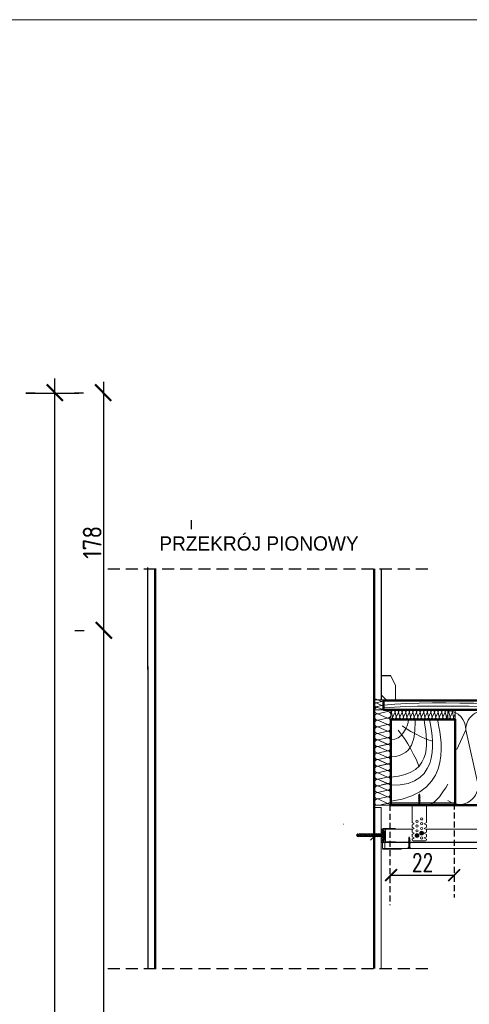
# Model space of a CAD drawing. Header units: millimetres. Extents: x 5545 to 136433, y -146986 to -36607.
# Tile 134 of 159: x 38287 to 38665, y -50165 to -49338. Entities that reach past the tile are written whole.
import ezdxf

# ---------------------------------------------------------------- set-up
doc = ezdxf.new("R2010")
doc.units = ezdxf.units.MM
doc.header["$LTSCALE"] = 8
doc.linetypes.add('ACAD_ISO02W100', pattern=[15, 12, -3])
doc.linetypes.add('VERDECKT', pattern=[9.525, 6.35, -3.175])
for name, color, linetype, lineweight in [('_RIGIPS AKCESORIA', 7, 'Continuous', 5), ('_RIGIPS G-K', 7, 'Continuous', 15), ('_RIGIPS PROFIL', 7, 'Continuous', 15), ('Cieńka', 7, 'Continuous', 9), ('GRUBA', 74, 'Continuous', 50), ('Przerywana', 7, 'ACAD_ISO02W100', 5), ('Rigips_uchwyt ES', 7, 'Continuous', 9), ('Rigips_uchwyt przerywana', 7, 'ACAD_ISO02W100', 5), ('Standard', 7, 'Continuous', 25), ('SZRAF', 21, 'Continuous', 9)]:
    doc.layers.add(name, color=color, linetype=linetype, lineweight=lineweight)
doc.layers.add('Arc_opisy', color=18, linetype='Continuous')
doc.styles.add('c20', font='simplex.shx', dxfattribs={"width": 0.7})
doc.styles.add('ISOCP', font='ISOCP.SHX')

# ---------------------------------------------------------------- blocks, each defined once
blk = doc.blocks.new('_ArchTick')
at = {"color": 0, "linetype": 'ByBlock', "const_width": 0.15}
blk.add_lwpolyline([(-0.5, -0.5), (0.5, 0.5)], dxfattribs=at)
blk = doc.blocks.new('G$C8C1C8AAF')
at = {"layer": 'Arc_opisy', "color": 170, "lineweight": 20, "ltscale": 0.5}
blk.add_line((0, 2926.26), (4156.38, 2926.26), dxfattribs=at)
blk = doc.blocks.new('G$C1C2C7789')
at = {"layer": 'Arc_opisy', "lineweight": 25, "ltscale": 0.1}
blk.add_blockref('G$C8C1C8AAF', (0, 0), dxfattribs=at)
blk = doc.blocks.new('G$CFA82744B')
at = {"layer": 'Arc_opisy', "color": 1, "lineweight": 25, "ltscale": 0.1}
blk.add_blockref('G$C1C2C7789', (0, 0), dxfattribs=at)

msp = doc.modelspace()

# ---------------------------------------------------------------- hatches: boundary and pattern name
h = msp.add_hatch()
h.set_pattern_fill('ANSI31', color=250, scale=0.12, style=0)
h.set_pattern_definition([(45, (38329.45864, -50302.78228), (-0.2694077, 0.2694077), [])])
h.paths.add_polyline_path([(38603.344, -50017.622), (38592.864, -50017.622, 0.4142136), (38592.544, -50017.942), (38592.544, -50018.682, 0.236068), (38592.672, -50018.938), (38593.216, -50019.346, -0.236068), (38593.344, -50019.602), (38593.344, -50027.322, -0.236068), (38593.216, -50027.578), (38592.672, -50027.986, 0.236068), (38592.544, -50028.242), (38592.544, -50028.982, 0.4142136), (38592.864, -50029.302), (38603.344, -50029.302), (38603.344, -50029.082), (38592.864, -50029.082, -0.4142136), (38592.764, -50028.982), (38592.764, -50028.242, -0.236068), (38592.804, -50028.162), (38593.348, -50027.754, 0.236068), (38593.564, -50027.322), (38593.564, -50019.602, 0.236068), (38593.348, -50019.17), (38592.804, -50018.762, -0.236068), (38592.764, -50018.682), (38592.764, -50017.942, -0.4142136), (38592.864, -50017.842), (38603.344, -50017.842)])

# ---------------------------------------------------------------- linework, layer by layer
at = {"color": 250, "linetype": 'ByBlock', "lineweight": 50}
for p, q in [((38310.089, -49644.387), (38323.607, -49657.905)), ((38350.792, -49644.387), (38364.311, -49657.905)), ((38351.328, -49844.155), (38364.846, -49857.674))]:
    msp.add_line(p, q, dxfattribs=at)
at = {"color": 250}
for p, q in [((38603.344, -50017.622), (38592.864, -50017.622)), ((38603.344, -50017.842), (38603.344, -50017.622)), ((38592.544, -50017.942), (38592.544, -50018.682)), ((38593.216, -50019.346), (38592.672, -50018.938)), ((38592.764, -50017.942), (38592.764, -50018.682)), ((38593.348, -50019.17), (38592.804, -50018.762)), ((38603.344, -50017.842), (38592.864, -50017.842)), ((38593.344, -50019.602), (38593.344, -50027.322)), ((38593.564, -50019.602), (38593.564, -50027.322)), ((38594.696, -50018.076), (38594.696, -50028.862)), ((38592.544, -50028.242), (38592.544, -50028.982)), ((38593.216, -50027.578), (38592.672, -50027.986)), ((38592.764, -50028.242), (38592.764, -50028.982)), ((38593.348, -50027.754), (38592.804, -50028.162)), ((38603.344, -50029.082), (38592.864, -50029.082)), ((38603.344, -50029.302), (38592.864, -50029.302)), ((38603.344, -50029.302), (38603.344, -50029.082))]:
    msp.add_line(p, q, dxfattribs=at)
for centre, radius, start, end in [((38592.864, -50017.942), 0.32, 90, 180), ((38592.864, -50018.682), 0.32, 180, 233.130102), ((38592.864, -50017.942), 0.1, 90, 180), ((38592.864, -50018.682), 0.1, 180, 233.130102), ((38593.024, -50019.602), 0.32, 0, 53.130102), ((38593.024, -50019.602), 0.54, 0, 53.130102), ((38592.864, -50028.242), 0.32, 126.869898, 180), ((38592.864, -50028.982), 0.32, 180, 270), ((38592.864, -50028.242), 0.1, 126.869898, 180), ((38592.864, -50028.982), 0.1, 180, 270), ((38593.024, -50027.322), 0.32, 306.869898, 0), ((38593.024, -50027.322), 0.54, 306.869898, 0)]:
    msp.add_arc(centre, radius, start, end, dxfattribs=at)
at = {"layer": '_RIGIPS AKCESORIA', "color": 250}
for p, q in [((38622.884, -49989.744), (38622.681, -49989.875)), ((38622.681, -49989.875), (38623.864, -49990.329)), ((38622.884, -49990.42), (38622.681, -49990.551)), ((38622.681, -49990.551), (38623.864, -49991.005)), ((38622.884, -49991.05), (38622.681, -49991.18)), ((38622.681, -49991.18), (38623.864, -49991.634)), ((38622.884, -49991.696), (38622.681, -49991.827)), ((38622.681, -49991.827), (38623.864, -49992.281)), ((38622.884, -49992.334), (38622.681, -49992.465)), ((38622.681, -49992.465), (38623.864, -49992.919)), ((38623.039, -49989.344), (38622.809, -49989.463)), ((38622.809, -49989.463), (38623.392, -49989.533)), ((38622.884, -49989.744), (38622.928, -49989.477)), ((38624.08, -49990.202), (38622.884, -49989.744)), ((38622.884, -49990.42), (38622.884, -49989.952)), ((38624.08, -49990.878), (38622.884, -49990.42)), ((38622.884, -49990.628), (38622.884, -49991.05)), ((38624.08, -49991.508), (38622.884, -49991.05)), ((38622.884, -49991.258), (38622.884, -49991.696)), ((38624.08, -49992.154), (38622.884, -49991.696)), ((38622.884, -49991.904), (38622.884, -49992.334)), ((38624.08, -49992.792), (38622.884, -49992.334)), ((38622.884, -49992.543), (38622.884, -49992.948)), ((38623.162, -49988.989), (38623.023, -49989.121)), ((38623.023, -49989.121), (38623.672, -49989.289)), ((38623.023, -49989.121), (38623.039, -49989.344)), ((38623.392, -49989.533), (38623.039, -49989.344)), ((38623.376, -49988.202), (38623.162, -49988.989)), ((38623.828, -49989.177), (38623.162, -49988.989)), ((38623.618, -49989.118), (38623.376, -49988.202)), ((38623.672, -49989.289), (38623.828, -49989.177)), ((38623.864, -49989.923), (38623.672, -49989.289)), ((38623.864, -49990.119), (38623.864, -49989.923)), ((38623.864, -49990.329), (38624.08, -49990.202)), ((38623.864, -49990.795), (38623.864, -49990.329)), ((38623.864, -49991.005), (38624.08, -49990.878)), ((38623.864, -49991.425), (38623.864, -49991.005)), ((38623.864, -49991.634), (38624.08, -49991.508)), ((38623.864, -49992.072), (38623.864, -49991.634)), ((38623.864, -49992.281), (38624.08, -49992.154)), ((38623.864, -49992.71), (38623.864, -49992.281)), ((38623.864, -49992.919), (38624.08, -49992.792)), ((38623.864, -49993.323), (38623.864, -49992.919)), ((38621.744, -49998.202), (38621.744, -49998.016)), ((38621.744, -49998.016), (38622.733, -49998.016)), ((38621.744, -49998.202), (38624.944, -49998.202)), ((38622.884, -49992.948), (38622.681, -49993.078)), ((38622.681, -49993.078), (38623.864, -49993.532)), ((38622.884, -49993.577), (38622.681, -49993.708)), ((38622.681, -49993.708), (38623.864, -49994.162)), ((38622.884, -49994.228), (38622.681, -49994.359)), ((38622.681, -49994.359), (38623.864, -49994.813)), ((38622.692, -49995.142), (38622.884, -49994.988)), ((38623.352, -49995.355), (38622.692, -49995.142)), ((38622.733, -49998.016), (38622.733, -49998.202)), ((38624.08, -49993.406), (38622.884, -49992.948)), ((38622.884, -49993.156), (38622.884, -49993.577)), ((38624.08, -49994.036), (38622.884, -49993.577)), ((38622.884, -49993.786), (38622.884, -49994.228)), ((38624.08, -49994.686), (38622.884, -49994.228)), ((38622.884, -49994.436), (38622.884, -49994.988)), ((38622.884, -49994.988), (38623.864, -49995.355)), ((38622.884, -49995.204), (38622.884, -49996.783)), ((38623.211, -49997.494), (38622.949, -49997.494)), ((38623.211, -49998.202), (38623.211, -49997.494)), ((38623.864, -49995.355), (38623.352, -49995.355)), ((38623.478, -49998.202), (38623.478, -49997.494)), ((38623.478, -49997.494), (38623.759, -49997.494)), ((38623.864, -49993.532), (38624.08, -49993.406)), ((38623.864, -49993.953), (38623.864, -49993.532)), ((38623.864, -49994.162), (38624.08, -49994.036)), ((38623.864, -49994.604), (38623.864, -49994.162)), ((38623.864, -49994.813), (38624.08, -49994.686)), ((38623.864, -49996.995), (38623.864, -49994.813)), ((38624.944, -49998.016), (38623.992, -49998.016)), ((38623.992, -49998.016), (38623.992, -49998.202)), ((38624.944, -49998.202), (38624.944, -49998.016)), ((38570.69, -50022.861), (38570.55, -50023.104)), ((38570.695, -50023.044), (38570.55, -50023.104)), ((38570.765, -50023.194), (38570.55, -50023.104)), ((38570.645, -50022.939), (38571.174, -50024.061)), ((38571.289, -50024.344), (38570.69, -50022.861)), ((38570.777, -50023.01), (38570.754, -50023.02)), ((38571.072, -50022.199), (38570.777, -50023.01)), ((38570.777, -50023.01), (38572.289, -50024.604)), ((38571.335, -50021.744), (38571.072, -50022.199)), ((38571.498, -50023.77), (38571.289, -50024.344)), ((38572.289, -50024.604), (38571.335, -50021.744)), ((38572.066, -50022.476), (38571.638, -50022.654)), ((38572.535, -50023.927), (38571.638, -50022.654)), ((38572.28, -50021.888), (38572.066, -50022.476)), ((38572.066, -50022.476), (38573.306, -50024.297)), ((38573.354, -50024.164), (38572.28, -50021.888)), ((38572.535, -50023.927), (38572.289, -50024.604)), ((38573.109, -50022.044), (38572.477, -50022.306)), ((38573.109, -50024.164), (38572.535, -50023.927)), ((38573.128, -50022.044), (38573.109, -50022.044)), ((38573.216, -50024.164), (38573.109, -50024.164)), ((38573.261, -50021.68), (38573.128, -50022.044)), ((38574.316, -50024.529), (38573.128, -50022.044)), ((38574.449, -50024.164), (38573.261, -50021.68)), ((38573.354, -50024.164), (38573.306, -50024.297)), ((38574.142, -50024.164), (38573.354, -50024.164)), ((38574.223, -50022.044), (38573.435, -50022.044)), ((38574.28, -50021.888), (38574.223, -50022.044)), ((38574.223, -50022.044), (38575.297, -50024.321)), ((38575.354, -50024.164), (38574.28, -50021.888)), ((38574.449, -50024.164), (38574.316, -50024.529)), ((38575.128, -50022.044), (38574.361, -50022.044)), ((38575.223, -50024.164), (38574.449, -50024.164)), ((38575.261, -50021.68), (38575.128, -50022.044)), ((38576.316, -50024.529), (38575.128, -50022.044)), ((38576.449, -50024.164), (38575.261, -50021.68)), ((38575.354, -50024.164), (38575.297, -50024.321)), ((38576.142, -50024.164), (38575.354, -50024.164)), ((38576.223, -50022.044), (38575.435, -50022.044)), ((38576.28, -50021.888), (38576.223, -50022.044)), ((38576.223, -50022.044), (38577.297, -50024.321)), ((38577.354, -50024.164), (38576.28, -50021.888)), ((38576.449, -50024.164), (38576.316, -50024.529)), ((38577.128, -50022.044), (38576.361, -50022.044)), ((38577.216, -50024.164), (38576.449, -50024.164)), ((38577.261, -50021.68), (38577.128, -50022.044)), ((38577.261, -50021.68), (38577.128, -50022.044)), ((38578.142, -50024.164), (38577.128, -50022.044)), ((38578.316, -50024.529), (38577.128, -50022.044)), ((38578.449, -50024.164), (38577.261, -50021.68)), ((38577.354, -50024.164), (38577.297, -50024.321)), ((38578.142, -50024.164), (38577.354, -50024.164)), ((38578.223, -50022.044), (38577.435, -50022.044)), ((38578.449, -50024.164), (38577.435, -50022.044)), ((38578.28, -50021.888), (38578.223, -50022.044)), ((38578.223, -50022.044), (38579.297, -50024.321)), ((38579.354, -50024.164), (38578.28, -50021.888)), ((38578.449, -50024.164), (38578.316, -50024.529)), ((38578.449, -50024.164), (38578.316, -50024.529)), ((38579.128, -50022.044), (38578.361, -50022.044)), ((38579.216, -50024.164), (38578.449, -50024.164)), ((38579.261, -50021.68), (38579.128, -50022.044)), ((38580.316, -50024.529), (38579.128, -50022.044)), ((38580.449, -50024.164), (38579.261, -50021.68)), ((38579.354, -50024.164), (38579.297, -50024.321)), ((38580.142, -50024.164), (38579.354, -50024.164)), ((38580.223, -50022.044), (38579.435, -50022.044)), ((38580.28, -50021.888), (38580.223, -50022.044)), ((38580.223, -50022.044), (38581.297, -50024.321)), ((38581.354, -50024.164), (38580.28, -50021.888)), ((38580.449, -50024.164), (38580.289, -50024.604)), ((38581.128, -50022.044), (38580.361, -50022.044)), ((38581.216, -50024.164), (38580.449, -50024.164)), ((38581.261, -50021.68), (38581.128, -50022.044)), ((38582.316, -50024.529), (38581.128, -50022.044)), ((38582.449, -50024.164), (38581.261, -50021.68)), ((38581.354, -50024.164), (38581.289, -50024.344)), ((38582.142, -50024.164), (38581.354, -50024.164)), ((38582.223, -50022.044), (38581.435, -50022.044)), ((38582.28, -50021.888), (38582.223, -50022.044)), ((38582.223, -50022.044), (38583.297, -50024.321)), ((38583.354, -50024.164), (38582.28, -50021.888)), ((38582.449, -50024.164), (38582.316, -50024.529)), ((38583.128, -50022.044), (38582.361, -50022.044)), ((38583.216, -50024.164), (38582.449, -50024.164)), ((38583.261, -50021.68), (38583.128, -50022.044)), ((38584.316, -50024.529), (38583.128, -50022.044)), ((38584.449, -50024.164), (38583.261, -50021.68)), ((38583.354, -50024.164), (38583.297, -50024.321)), ((38584.142, -50024.164), (38583.354, -50024.164)), ((38584.128, -50022.044), (38583.435, -50022.044)), ((38584.261, -50021.68), (38584.128, -50022.044)), ((38585.316, -50024.529), (38584.128, -50022.044)), ((38585.449, -50024.164), (38584.261, -50021.68)), ((38584.449, -50024.164), (38584.316, -50024.529)), ((38585.128, -50022.044), (38584.435, -50022.044)), ((38585.142, -50024.164), (38584.449, -50024.164)), ((38585.261, -50021.68), (38585.128, -50022.044)), ((38586.316, -50024.529), (38585.128, -50022.044)), ((38586.449, -50024.164), (38585.261, -50021.68)), ((38585.449, -50024.164), (38585.316, -50024.529)), ((38586.128, -50022.044), (38585.435, -50022.044)), ((38586.142, -50024.164), (38585.449, -50024.164)), ((38586.261, -50021.68), (38586.128, -50022.044)), ((38587.316, -50024.529), (38586.128, -50022.044)), ((38587.449, -50024.164), (38586.261, -50021.68)), ((38586.449, -50024.164), (38586.316, -50024.529)), ((38587.128, -50022.044), (38586.435, -50022.044)), ((38587.142, -50024.164), (38586.449, -50024.164)), ((38587.261, -50021.68), (38587.128, -50022.044)), ((38588.316, -50024.529), (38587.128, -50022.044)), ((38588.449, -50024.164), (38587.261, -50021.68)), ((38587.449, -50024.164), (38587.316, -50024.529)), ((38588.128, -50022.044), (38587.435, -50022.044)), ((38588.142, -50024.164), (38587.449, -50024.164)), ((38588.261, -50021.68), (38588.128, -50022.044)), ((38589.316, -50024.529), (38588.128, -50022.044)), ((38589.449, -50024.164), (38588.261, -50021.68)), ((38588.449, -50024.164), (38588.316, -50024.529)), ((38589.128, -50022.044), (38588.435, -50022.044)), ((38589.142, -50024.164), (38588.449, -50024.164)), ((38589.261, -50021.68), (38589.128, -50022.044)), ((38590.316, -50024.529), (38589.128, -50022.044)), ((38590.449, -50024.164), (38589.261, -50021.68)), ((38589.449, -50024.164), (38589.316, -50024.529)), ((38589.435, -50022.044), (38590.128, -50022.044)), ((38590.142, -50024.164), (38589.449, -50024.164)), ((38590.261, -50021.68), (38590.128, -50022.044)), ((38591.316, -50024.529), (38590.128, -50022.044)), ((38591.449, -50024.164), (38590.261, -50021.68)), ((38590.449, -50024.164), (38590.316, -50024.529)), ((38591.128, -50022.044), (38590.435, -50022.044)), ((38590.449, -50024.164), (38591.142, -50024.164)), ((38591.268, -50021.662), (38591.128, -50022.044)), ((38592.316, -50024.529), (38591.128, -50022.044)), ((38591.268, -50021.662), (38592.411, -50024.269)), ((38591.449, -50024.164), (38591.316, -50024.529)), ((38592.544, -50017.942), (38591.344, -50017.942)), ((38591.344, -50019.072), (38592.475, -50017.942)), ((38593.344, -50020.051), (38591.344, -50018.051)), ((38591.344, -50020.868), (38593.017, -50019.196)), ((38593.344, -50021.848), (38591.344, -50019.848)), ((38591.344, -50022.664), (38593.344, -50020.664)), ((38593.344, -50023.644), (38591.344, -50021.644)), ((38591.344, -50024.46), (38593.344, -50022.46)), ((38593.344, -50025.44), (38591.344, -50023.44)), ((38591.344, -50026.256), (38593.344, -50024.256)), ((38593.344, -50027.236), (38591.344, -50025.236)), ((38592.289, -50021.604), (38592.148, -50021.992)), ((38592.148, -50021.992), (38593.281, -50024.582)), ((38593.281, -50024.582), (38592.289, -50021.604)), ((38592.411, -50024.269), (38592.316, -50024.529)), ((38593.892, -50020.862), (38593.55, -50021.204)), ((38593.55, -50021.204), (38593.55, -50025.004)), ((38593.892, -50025.347), (38593.55, -50025.004)), ((38594.332, -50020.824), (38593.892, -50020.862)), ((38593.892, -50025.347), (38593.892, -50020.862)), ((38594.332, -50025.385), (38593.892, -50025.347)), ((38594.55, -50025.186), (38594.55, -50021.023)), ((38614.407, -50025.902), (38614.205, -50026.033)), ((38614.205, -50026.033), (38615.388, -50026.487)), ((38614.563, -50025.503), (38614.333, -50025.622)), ((38614.333, -50025.622), (38614.916, -50025.691)), ((38614.407, -50025.902), (38614.452, -50025.636)), ((38615.603, -50026.361), (38614.407, -50025.902)), ((38614.686, -50025.148), (38614.546, -50025.28)), ((38614.546, -50025.28), (38615.195, -50025.447)), ((38614.546, -50025.28), (38614.563, -50025.503)), ((38614.916, -50025.691), (38614.563, -50025.503)), ((38614.9, -50024.36), (38614.686, -50025.148)), ((38615.352, -50025.336), (38614.686, -50025.148)), ((38615.142, -50025.277), (38614.9, -50024.36)), ((38615.195, -50025.447), (38615.352, -50025.336)), ((38615.388, -50026.082), (38615.195, -50025.447)), ((38591.344, -50028.052), (38593.344, -50026.052)), ((38592.546, -50028.234), (38591.344, -50027.032)), ((38591.498, -50028.982), (38591.344, -50028.828)), ((38592.211, -50028.982), (38592.544, -50028.648)), ((38613.268, -50034.36), (38613.268, -50034.175)), ((38613.268, -50034.175), (38614.257, -50034.175)), ((38614.407, -50026.578), (38614.205, -50026.709)), ((38614.205, -50026.709), (38615.388, -50027.163)), ((38614.407, -50027.208), (38614.205, -50027.339)), ((38614.205, -50027.339), (38615.388, -50027.793)), ((38614.407, -50027.855), (38614.205, -50027.985)), ((38614.205, -50027.985), (38615.388, -50028.439)), ((38614.407, -50028.493), (38614.205, -50028.624)), ((38614.205, -50028.624), (38615.388, -50029.078)), ((38614.407, -50029.106), (38614.205, -50029.237)), ((38614.205, -50029.237), (38615.388, -50029.691)), ((38614.407, -50029.736), (38614.205, -50029.867)), ((38614.205, -50029.867), (38615.388, -50030.321)), ((38614.407, -50030.387), (38614.205, -50030.517)), ((38614.205, -50030.517), (38615.388, -50030.971)), ((38614.216, -50031.3), (38614.407, -50031.147)), ((38614.876, -50031.514), (38614.216, -50031.3)), ((38614.257, -50034.175), (38614.257, -50034.36)), ((38614.407, -50026.578), (38614.407, -50026.111)), ((38615.603, -50027.037), (38614.407, -50026.578)), ((38614.407, -50026.787), (38614.407, -50027.208)), ((38615.603, -50027.666), (38614.407, -50027.208)), ((38614.407, -50027.417), (38614.407, -50027.855)), ((38615.603, -50028.313), (38614.407, -50027.855)), ((38614.407, -50028.063), (38614.407, -50028.493)), ((38615.603, -50028.951), (38614.407, -50028.493)), ((38614.407, -50028.701), (38614.407, -50029.106)), ((38615.603, -50029.564), (38614.407, -50029.106)), ((38614.407, -50029.315), (38614.407, -50029.736)), ((38615.603, -50030.194), (38614.407, -50029.736)), ((38614.407, -50029.945), (38614.407, -50030.387)), ((38615.603, -50030.845), (38614.407, -50030.387)), ((38614.407, -50030.595), (38614.407, -50031.147)), ((38614.407, -50031.147), (38615.388, -50031.514)), ((38614.407, -50031.362), (38614.407, -50032.942)), ((38614.735, -50033.653), (38614.472, -50033.653)), ((38614.735, -50034.36), (38614.735, -50033.653)), ((38615.388, -50031.514), (38614.876, -50031.514)), ((38615.002, -50034.36), (38615.002, -50033.653)), ((38615.002, -50033.653), (38615.283, -50033.653)), ((38615.388, -50026.278), (38615.388, -50026.082)), ((38615.388, -50026.487), (38615.603, -50026.361)), ((38615.388, -50026.954), (38615.388, -50026.487)), ((38615.388, -50027.163), (38615.603, -50027.037)), ((38615.388, -50027.584), (38615.388, -50027.163)), ((38615.388, -50027.793), (38615.603, -50027.666)), ((38615.388, -50028.23), (38615.388, -50027.793)), ((38615.388, -50028.439), (38615.603, -50028.313)), ((38615.388, -50028.868), (38615.388, -50028.439)), ((38615.388, -50029.078), (38615.603, -50028.951)), ((38615.388, -50029.482), (38615.388, -50029.078)), ((38615.388, -50029.691), (38615.603, -50029.564)), ((38615.388, -50030.112), (38615.388, -50029.691)), ((38615.388, -50030.321), (38615.603, -50030.194)), ((38615.388, -50030.762), (38615.388, -50030.321)), ((38615.388, -50030.971), (38615.603, -50030.845)), ((38615.388, -50033.153), (38615.388, -50030.971)), ((38616.468, -50034.175), (38615.516, -50034.175)), ((38615.516, -50034.175), (38615.516, -50034.36)), ((38616.468, -50034.36), (38616.468, -50034.175)), ((38592.344, -50034.887), (38608.344, -50034.887)), ((38613.268, -50034.36), (38616.468, -50034.36))]:
    msp.add_line(p, q, dxfattribs=at)
for centre, radius, start, end in [((38591.502, -50018.044), 4, 269.04277, 279.288726), ((38591.502, -50028.164), 4, 80.528852, 90.763304), ((38591.502, -50018.044), 4, 282.991597, 297.252146), ((38591.502, -50028.164), 4, 62.747855, 76.868153), ((38593.15, -50021.245), 0.4, 297.386962, 0.119164), ((38593.15, -50024.964), 0.4, 359.880653, 62.612803), ((38594.35, -50021.023), 0.2, 0, 95), ((38594.35, -50025.186), 0.2, 265, 0)]:
    msp.add_arc(centre, radius, start, end, dxfattribs=at)
at = {"layer": '_RIGIPS AKCESORIA', "color": 250, "extrusion": (0, 0, -1)}
for centre, major_axis, ratio, start_param, end_param in [((38621.452, -49996.854), (1.429, 0.113), 0.8321811, 0.0359841, 1.4307866), ((38628.442, -49999.293), (5.903, 0), 0.8481764, 3.399396, 3.4750718), ((38623.925, -49997.965), (1.123, 0), 0.8481764, 3.4750718, 3.8625349), ((38623.35, -49997.537), (0.358, 0), 0.8481764, 3.8625349, 4.7304079), ((38623.35, -49997.537), (0.358, 0), 0.8481764, -1.5527774, -0.7209422), ((38622.438, -49998.217), (1.572, 0), 0.8481764, -0.7209422, -0.1511118), ((38625.146, -49996.966), (1.28, 0.07), 0.8261341, 1.7736532, 3.1805863), ((38612.975, -50033.012), (1.429, 0.113), 0.8321811, 0.0359841, 1.4307866), ((38619.965, -50035.451), (5.903, 0), 0.8481764, 3.399396, 3.4750718), ((38615.448, -50034.124), (1.123, 0), 0.8481764, 3.4750718, 3.8625349), ((38614.874, -50033.696), (0.358, 0), 0.8481764, 3.8625349, 4.7304079), ((38614.874, -50033.696), (0.358, 0), 0.8481764, -1.5527774, -0.7209422), ((38613.962, -50034.375), (1.572, 0), 0.8481764, -0.7209422, -0.1511118), ((38616.67, -50033.125), (1.28, 0.07), 0.8261341, 1.7736532, 3.1805863)]:
    msp.add_ellipse(centre, major_axis=major_axis, ratio=ratio, start_param=start_param, end_param=end_param, dxfattribs=at)
at = {"layer": '_RIGIPS G-K', "color": 250}
for p, q in [((38620.613, -50023.298), (38620.613, -50023.505)), ((38620.613, -50023.298), (38621.241, -50023.298)), ((38620.613, -50023.505), (38621.241, -50023.505)), ((38621.241, -50023.298), (38621.241, -50022.67)), ((38621.241, -50022.67), (38621.448, -50022.67)), ((38621.241, -50024.133), (38621.241, -50023.505)), ((38621.241, -50024.133), (38621.448, -50024.133)), ((38621.448, -50023.298), (38621.448, -50022.67)), ((38621.448, -50023.298), (38622.076, -50023.298)), ((38621.448, -50023.505), (38622.076, -50023.505)), ((38621.448, -50024.133), (38621.448, -50023.505)), ((38622.076, -50023.298), (38622.076, -50023.505)), ((38624.613, -50021.298), (38624.613, -50021.505)), ((38624.613, -50021.298), (38625.241, -50021.298)), ((38624.613, -50021.505), (38625.241, -50021.505)), ((38625.241, -50021.298), (38625.241, -50020.67)), ((38625.241, -50020.67), (38625.448, -50020.67)), ((38625.241, -50022.133), (38625.241, -50021.505)), ((38625.241, -50022.133), (38625.448, -50022.133)), ((38625.448, -50021.298), (38625.448, -50020.67)), ((38625.448, -50021.298), (38626.076, -50021.298)), ((38625.448, -50021.505), (38626.076, -50021.505)), ((38625.448, -50022.133), (38625.448, -50021.505)), ((38626.076, -50021.298), (38626.076, -50021.505)), ((38987.344, -50029.302), (38591.344, -50029.302)), ((38592.344, -50029.302), (38592.344, -50034.302)), ((38987.344, -50034.302), (38592.344, -50034.302)), ((38594.344, -50029.302), (38594.344, -50034.302))]:
    msp.add_line(p, q, dxfattribs=at)
for centre, radius in [((38621.344, -50023.402), 1.6), ((38621.344, -50023.402), 1.309), ((38625.344, -50021.402), 1.6), ((38625.344, -50021.402), 1.309)]:
    msp.add_circle(centre, radius, dxfattribs=at)
at = {"layer": '_RIGIPS PROFIL', "color": 250}
for p, q in [((38617.93, -50018.076), (38591.344, -50018.076)), ((38987.344, -50018.076), (38628.759, -50018.076)), ((38987.344, -50028.862), (38591.344, -50028.862))]:
    msp.add_line(p, q, dxfattribs=at)
at = {"layer": 'Arc_opisy', "color": 250, "lineweight": 50, "ltscale": 0.1}
msp.add_line((38647.344, -49925.802), (38653.608, -49925.802), dxfattribs=at)
at = {"layer": 'Arc_opisy', "color": 250, "linetype": 'VERDECKT', "lineweight": 25, "ltscale": 0.1}
for p, q in [((38598.563, -49997.437), (38598.563, -50081.873)), ((38652.661, -49996.377), (38652.661, -50075.508))]:
    msp.add_line(p, q, dxfattribs=at)
at = {"layer": 'Arc_opisy', "color": 250, "lineweight": 25, "ltscale": 0.1}
msp.add_line((38599.603, -50056.685), (38652.64, -50056.685), dxfattribs=at)
msp.add_lwpolyline([(38653.501, -49996.033), (38599.114, -49996.033), (38599.114, -49926.033), (38653.501, -49926.033)], close=True, dxfattribs=at)
at = {"layer": 'Cieńka', "color": 250, "lineweight": 25}
for p, q in [((38395.171, -49883.852), (38395.171, -49798.045)), ((38395.263, -49991.23), (38395.263, -49881.23)), ((38395.263, -49901.23), (38395.263, -49885.23)), ((38395.239, -50101.039), (38395.239, -49991.039)), ((38395.239, -50011.039), (38395.239, -49995.039)), ((38395.246, -50135.178), (38395.246, -50025.178)), ((38395.246, -50045.178), (38395.246, -50029.178))]:
    msp.add_line(p, q, dxfattribs=at)
at = {"layer": 'Cieńka', "color": 250, "lineweight": 50}
msp.add_line((38401.346, -50135.202), (38401.346, -49799.208), dxfattribs=at)
at = {"layer": 'Cieńka', "color": 250}
for p, q in [((38585.344, -49909.208), (38585.344, -49799.208)), ((38603.344, -49897.208), (38599.344, -49889.208)), ((38603.344, -49909.208), (38603.344, -49897.208)), ((38585.344, -49909.208), (38593.344, -49909.208)), ((38585.344, -49943.209), (38585.344, -49909.208)), ((38591.344, -49909.208), (38585.344, -49909.208)), ((38591.344, -49905.208), (38595.344, -49909.208)), ((38593.344, -49909.208), (38987.344, -49909.208)), ((38595.344, -49909.208), (38603.344, -49909.208)), ((38593.344, -49917.801), (38585.344, -49917.802)), ((38585.344, -49997.802), (38585.344, -49917.802)), ((38585.344, -49917.802), (38599.344, -49917.802)), ((38599.344, -49917.802), (38599.344, -49997.802)), ((38599.344, -49925.802), (38599.344, -49917.802)), ((38599.344, -49917.802), (38647.344, -49917.802)), ((38647.344, -49917.802), (38647.344, -49925.802)), ((38653.397, -49917.744), (38653.397, -49925.744)), ((38653.66, -49925.802), (38599.344, -49925.802)), ((38599.344, -49997.802), (38585.344, -49997.802)), ((38585.344, -49999.802), (38591.344, -49999.802)), ((38591.344, -49999.802), (38591.344, -50135.202))]:
    msp.add_line(p, q, dxfattribs=at)
at = {"layer": 'Cieńka', "color": 250, "lineweight": 30}
for p, q in [((38591.344, -49799.208), (38591.344, -49909.208)), ((38599.344, -49889.208), (38591.344, -49889.208)), ((38591.344, -49889.208), (38591.344, -49905.208))]:
    msp.add_line(p, q, dxfattribs=at)
at = {"layer": 'GRUBA', "color": 250}
for p, q in [((38585.344, -49799.208), (38585.344, -49841.219)), ((38585.344, -49840.582), (38585.344, -49933.214)), ((38987.344, -49909.802), (38593.336, -49909.802)), ((38593.336, -49909.802), (38593.344, -49917.802)), ((38585.344, -49911.807), (38585.344, -49999.802)), ((38593.344, -49917.802), (38987.344, -49917.802)), ((38599.344, -49925.802), (38647.344, -49925.802)), ((38599.344, -49997.802), (38599.344, -49925.802)), ((38653.608, -49925.639), (38653.608, -49997.639)), ((38585.344, -50135.202), (38585.344, -49998.186)), ((38647.344, -49997.802), (38599.344, -49997.802)), ((38647.344, -49997.802), (38987.344, -49997.802))]:
    msp.add_line(p, q, dxfattribs=at)
at = {"layer": 'Przerywana', "color": 250, "linetype": 'VERDECKT', "lineweight": 25, "ltscale": 0.2}
for p, q in [((38361.346, -49799.208), (38631.344, -49799.208)), ((38361.346, -50135.202), (38631.344, -50135.202))]:
    msp.add_line(p, q, dxfattribs=at)
at = {"layer": 'Rigips_uchwyt ES', "color": 250}
for p, q in [((38629.344, -49997.802), (38617.344, -49997.802)), ((38617.344, -49997.802), (38617.344, -50012.402)), ((38629.344, -50012.402), (38629.344, -49997.802)), ((38619.144, -50013.402), (38617.344, -50012.402)), ((38617.344, -50014.402), (38619.144, -50013.402)), ((38617.344, -50014.402), (38617.344, -50016.402)), ((38619.144, -50017.402), (38617.344, -50016.402)), ((38617.344, -50018.402), (38619.144, -50017.402)), ((38627.544, -50013.402), (38629.344, -50012.402)), ((38629.344, -50014.402), (38627.544, -50013.402)), ((38627.544, -50017.402), (38629.344, -50016.402)), ((38629.344, -50018.402), (38627.544, -50017.402)), ((38629.344, -50016.402), (38629.344, -50014.402)), ((38617.344, -50018.402), (38617.344, -50020.447)), ((38619.144, -50021.447), (38617.344, -50020.447)), ((38617.344, -50022.447), (38619.144, -50021.447)), ((38617.344, -50022.447), (38617.344, -50024.402)), ((38619.144, -50025.402), (38617.344, -50024.402)), ((38617.344, -50026.402), (38619.144, -50025.402)), ((38627.544, -50021.447), (38629.344, -50020.447)), ((38629.344, -50022.447), (38627.544, -50021.447)), ((38627.544, -50025.402), (38629.344, -50024.402)), ((38629.344, -50026.402), (38627.544, -50025.402)), ((38629.344, -50020.447), (38629.344, -50018.402)), ((38629.344, -50024.402), (38629.344, -50022.447)), ((38617.344, -50026.402), (38617.344, -50027.002)), ((38618.144, -50027.802), (38628.544, -50027.802)), ((38629.344, -50027.002), (38629.344, -50026.402))]:
    msp.add_line(p, q, dxfattribs=at)
for centre in [(38625.344, -50009.402), (38621.344, -50011.402), (38621.344, -50015.402), (38625.344, -50013.402), (38625.344, -50017.402), (38621.344, -50019.402), (38621.344, -50023.402), (38625.344, -50021.402), (38625.344, -50025.402)]:
    msp.add_circle(centre, 0.9, dxfattribs=at)
for centre, start, end in [((38618.144, -50027.002), 180, 270), ((38628.544, -50027.002), 270, 0)]:
    msp.add_arc(centre, 0.8, start, end, dxfattribs=at)
at = {"layer": 'Rigips_uchwyt przerywana', "color": 250, "ltscale": 0.2}
msp.add_line((38629.344, -49998.202), (38617.344, -49998.202), dxfattribs=at)
at = {"layer": 'Standard', "color": 250, "lineweight": 25, "ltscale": 2}
for p, q in [((38316.633, -49639.287), (38316.633, -51261.257)), ((38357.765, -49642.029), (38357.765, -51266.741)), ((38300.27, -49651.533), (38292.571, -49651.533)), ((38292.571, -49651.533), (38337.09, -49651.533)), ((38340.973, -49651.533), (38333.274, -49651.533)), ((38431.866, -49765.971), (38431.866, -49758.272)), ((38341.509, -49851.302), (38333.81, -49851.302))]:
    msp.add_line(p, q, dxfattribs=at)
at = {"layer": 'SZRAF', "color": 250}
for p, q in [((38587.034, -49908.684), (38591.783, -49910.855)), ((38587.034, -49911.907), (38591.783, -49910.855)), ((38587.034, -49911.907), (38591.783, -49914.078)), ((38587.034, -49915.129), (38591.783, -49914.078)), ((38587.034, -49915.129), (38591.783, -49917.301)), ((38588.937, -49917.931), (38591.783, -49917.301)), ((38588.425, -49920.947), (38596.545, -49919.149)), ((38588.425, -49920.947), (38596.545, -49924.66)), ((38588.425, -49926.458), (38596.545, -49924.66)), ((38588.425, -49926.465), (38596.545, -49924.667)), ((38588.425, -49926.458), (38596.545, -49930.171)), ((38588.425, -49926.465), (38596.545, -49930.178)), ((38599.344, -49920.806), (38599.906, -49919.578)), ((38600.89, -49924.025), (38599.906, -49919.578)), ((38600.89, -49924.025), (38602.924, -49919.578)), ((38603.908, -49924.025), (38602.924, -49919.578)), ((38603.908, -49924.025), (38605.942, -49919.578)), ((38606.926, -49924.025), (38605.942, -49919.578)), ((38606.926, -49924.025), (38608.959, -49919.578)), ((38609.944, -49924.025), (38608.959, -49919.578)), ((38609.944, -49924.025), (38611.977, -49919.578)), ((38612.962, -49924.025), (38611.977, -49919.578)), ((38612.962, -49924.025), (38614.995, -49919.578)), ((38615.98, -49924.025), (38614.995, -49919.578)), ((38615.98, -49924.025), (38618.013, -49919.578)), ((38618.998, -49924.025), (38618.013, -49919.578)), ((38618.998, -49924.025), (38621.031, -49919.578)), ((38622.015, -49924.025), (38621.031, -49919.578)), ((38622.015, -49924.025), (38624.049, -49919.578)), ((38625.033, -49924.025), (38624.049, -49919.578)), ((38625.033, -49924.025), (38627.067, -49919.578)), ((38628.051, -49924.025), (38627.067, -49919.578)), ((38628.051, -49924.025), (38630.085, -49919.578)), ((38631.069, -49924.025), (38630.085, -49919.578)), ((38631.069, -49924.025), (38633.102, -49919.578)), ((38634.087, -49924.025), (38633.102, -49919.578)), ((38634.087, -49924.025), (38636.12, -49919.578)), ((38637.105, -49924.025), (38636.12, -49919.578)), ((38637.105, -49924.025), (38639.138, -49919.578)), ((38640.123, -49924.025), (38639.138, -49919.578)), ((38640.123, -49924.025), (38642.156, -49919.578)), ((38643.141, -49924.025), (38642.156, -49919.578)), ((38643.141, -49924.025), (38645.174, -49919.578)), ((38646.158, -49924.025), (38645.174, -49919.578)), ((38646.158, -49924.025), (38647.344, -49921.431)), ((38646.175, -49923.968), (38648.208, -49919.521)), ((38649.193, -49923.968), (38648.208, -49919.521)), ((38649.193, -49923.968), (38651.226, -49919.521)), ((38652.211, -49923.968), (38651.226, -49919.521)), ((38652.211, -49923.968), (38653.397, -49921.374)), ((38588.425, -49931.969), (38596.545, -49930.171)), ((38588.425, -49931.976), (38596.545, -49930.178)), ((38588.425, -49931.969), (38596.545, -49935.682)), ((38588.425, -49931.976), (38596.545, -49935.689)), ((38662.481, -49934.569), (38654.912, -49951.119)), ((38662.481, -49934.569), (38672.768, -49981.034)), ((38588.356, -49943.018), (38596.475, -49941.22)), ((38588.356, -49943.018), (38596.475, -49946.731)), ((38588.425, -49937.48), (38596.545, -49935.682)), ((38588.425, -49937.486), (38596.545, -49935.689)), ((38588.425, -49937.48), (38596.545, -49941.193)), ((38588.425, -49937.486), (38596.545, -49941.199)), ((38588.425, -49942.99), (38596.545, -49941.193)), ((38588.425, -49942.997), (38596.545, -49941.199)), ((38588.425, -49942.99), (38596.545, -49946.703)), ((38588.425, -49942.997), (38596.545, -49946.71)), ((38588.356, -49948.529), (38596.475, -49946.731)), ((38588.356, -49948.529), (38596.475, -49952.242)), ((38588.425, -49948.501), (38596.545, -49946.703)), ((38588.425, -49948.508), (38596.545, -49946.71)), ((38588.425, -49948.501), (38596.545, -49952.214)), ((38588.425, -49948.508), (38596.545, -49952.221)), ((38588.356, -49954.04), (38596.475, -49952.242)), ((38588.356, -49954.04), (38596.475, -49957.753)), ((38588.356, -49959.551), (38596.475, -49957.753)), ((38588.356, -49959.551), (38596.475, -49963.264)), ((38588.425, -49954.012), (38596.545, -49952.214)), ((38588.425, -49954.019), (38596.545, -49952.221)), ((38588.425, -49954.012), (38596.545, -49957.725)), ((38588.425, -49954.019), (38596.545, -49957.732)), ((38588.425, -49959.523), (38596.545, -49957.725)), ((38588.425, -49959.53), (38596.545, -49957.732)), ((38588.425, -49959.523), (38596.545, -49963.236)), ((38588.425, -49959.53), (38596.545, -49963.243)), ((38588.356, -49965.061), (38596.475, -49963.264)), ((38588.356, -49965.061), (38596.475, -49968.774)), ((38588.425, -49965.034), (38596.545, -49963.236)), ((38588.425, -49965.041), (38596.545, -49963.243)), ((38588.425, -49965.034), (38596.545, -49968.747)), ((38588.425, -49965.041), (38596.545, -49968.754)), ((38588.356, -49970.572), (38596.475, -49968.774)), ((38588.356, -49970.572), (38596.475, -49974.285)), ((38588.356, -49976.083), (38596.475, -49974.285)), ((38588.356, -49976.083), (38596.475, -49979.796)), ((38588.425, -49970.545), (38596.545, -49968.747)), ((38588.425, -49970.552), (38596.545, -49968.754)), ((38588.425, -49970.545), (38596.545, -49974.258)), ((38588.425, -49970.552), (38596.545, -49974.265)), ((38588.425, -49976.063), (38596.545, -49974.265)), ((38588.425, -49976.063), (38596.545, -49979.776)), ((38591.678, -49975.336), (38596.545, -49974.258)), ((38588.356, -49981.594), (38596.475, -49979.796)), ((38588.356, -49981.594), (38596.475, -49985.307)), ((38591.678, -49980.853), (38596.545, -49979.776)), ((38588.356, -49987.105), (38596.475, -49985.307)), ((38588.356, -49987.105), (38596.475, -49990.818)), ((38588.356, -49992.616), (38596.475, -49990.818)), ((38588.356, -49992.616), (38596.475, -49996.329)), ((38591.609, -49997.406), (38596.475, -49996.329)), ((38559.703, -50013.943), (38559.832, -50013.813)), ((38582.283, -50027.283), (38585.344, -50024.222))]:
    msp.add_line(p, q, dxfattribs=at)
for centre, radius, start, end in [((38586.994, -49910.295), 1.612, 88.559124, 271.440876), ((38586.994, -49913.518), 1.612, 88.559124, 271.440876), ((38586.994, -49916.741), 1.612, 88.559124, 227.636837), ((38588.355, -49918.191), 2.756, 88.559124, 271.440876), ((38591.823, -49912.467), 1.612, 268.559124, 91.440876), ((38591.823, -49915.689), 1.612, 268.559124, 91.440876), ((38591.823, -49918.912), 1.612, 37.546756, 91.440876), ((38598.397, -49919.54), 1.509, 358.559124, 51.117138), ((38601.415, -49919.54), 1.509, 358.559124, 181.440876), ((38604.433, -49919.54), 1.509, 358.559124, 181.440876), ((38607.451, -49919.54), 1.509, 358.559124, 181.440876), ((38610.468, -49919.54), 1.509, 358.559124, 181.440876), ((38613.486, -49919.54), 1.509, 358.559124, 181.440876), ((38616.504, -49919.54), 1.509, 358.559124, 181.440876), ((38619.522, -49919.54), 1.509, 358.559124, 181.440876), ((38622.54, -49919.54), 1.509, 358.559124, 181.440876), ((38625.558, -49919.54), 1.509, 358.559124, 181.440876), ((38628.576, -49919.54), 1.509, 358.559124, 181.440876), ((38631.593, -49919.54), 1.509, 358.559124, 181.440876), ((38634.611, -49919.54), 1.509, 358.559124, 181.440876), ((38637.629, -49919.54), 1.509, 358.559124, 181.440876), ((38640.647, -49919.54), 1.509, 358.559124, 181.440876), ((38643.665, -49919.54), 1.509, 358.559124, 181.440876), ((38646.683, -49919.54), 1.509, 64.001435, 181.440876), ((38646.7, -49919.483), 1.509, 358.559124, 181.440876), ((38646.713, -49934.173), 15.773, 358.559124, 87.704875), ((38649.717, -49919.483), 1.509, 358.559124, 181.440876), ((38652.735, -49919.483), 1.509, 64.001435, 181.440876), ((38678.248, -49934.173), 15.773, 358.559124, 181.440876), ((38588.355, -49923.702), 2.756, 88.559124, 271.440876), ((38588.355, -49923.709), 2.756, 88.559124, 271.440876), ((38588.355, -49929.213), 2.756, 88.559124, 271.440876), ((38588.355, -49929.22), 2.756, 88.559124, 271.440876), ((38596.614, -49921.904), 2.756, 268.559124, 91.440876), ((38596.614, -49927.415), 2.756, 268.559124, 91.440876), ((38596.614, -49927.422), 2.756, 268.559124, 91.440876), ((38599.381, -49924.063), 1.509, 268.594388, 1.440876), ((38602.399, -49924.063), 1.509, 178.559124, 1.440876), ((38605.417, -49924.063), 1.509, 178.559124, 1.440876), ((38608.435, -49924.063), 1.509, 178.559124, 1.440876), ((38611.453, -49924.063), 1.509, 178.559124, 1.440876), ((38614.471, -49924.063), 1.509, 178.559124, 1.440876), ((38617.489, -49924.063), 1.509, 178.559124, 1.440876), ((38620.507, -49924.063), 1.509, 178.559124, 1.440876), ((38623.524, -49924.063), 1.509, 178.559124, 1.440876), ((38626.542, -49924.063), 1.509, 178.559124, 1.440876), ((38629.56, -49924.063), 1.509, 178.559124, 1.440876), ((38632.578, -49924.063), 1.509, 178.559124, 1.440876), ((38635.596, -49924.063), 1.509, 178.559124, 1.440876), ((38638.614, -49924.063), 1.509, 178.559124, 1.440876), ((38641.632, -49924.063), 1.509, 178.559124, 1.440876), ((38644.649, -49924.063), 1.509, 178.559124, 1.440876), ((38647.667, -49924.063), 1.509, 178.559124, 257.648313), ((38647.684, -49924.006), 1.509, 178.559124, 1.440876), ((38650.702, -49924.006), 1.509, 178.559124, 1.440876), ((38653.72, -49924.006), 1.509, 178.559124, 257.648313), ((38588.355, -49934.724), 2.756, 88.559124, 271.440876), ((38588.355, -49934.731), 2.756, 88.559124, 271.440876), ((38596.614, -49932.926), 2.756, 268.559124, 91.440876), ((38596.614, -49932.933), 2.756, 268.559124, 91.440876), ((38588.286, -49940.262), 2.756, 88.559124, 271.440876), ((38588.286, -49945.773), 2.756, 88.559124, 271.440876), ((38588.355, -49940.235), 2.756, 88.559124, 271.440876), ((38588.355, -49940.242), 2.756, 88.559124, 271.440876), ((38588.355, -49945.746), 2.756, 88.559124, 271.440876), ((38588.355, -49945.753), 2.756, 88.559124, 271.440876), ((38596.545, -49943.975), 2.756, 268.559124, 91.440876), ((38596.614, -49938.437), 2.756, 268.559124, 91.440876), ((38596.614, -49938.444), 2.756, 268.559124, 91.440876), ((38596.614, -49943.948), 2.756, 268.559124, 91.440876), ((38596.614, -49943.955), 2.756, 268.559124, 91.440876), ((38588.286, -49951.284), 2.756, 88.559124, 271.440876), ((38588.355, -49951.257), 2.756, 88.559124, 271.440876), ((38588.355, -49951.264), 2.756, 88.559124, 271.440876), ((38596.545, -49949.486), 2.756, 268.559124, 91.440876), ((38596.614, -49949.459), 2.756, 268.559124, 91.440876), ((38596.614, -49949.466), 2.756, 268.559124, 91.440876), ((38588.286, -49956.795), 2.756, 88.559124, 271.440876), ((38588.286, -49962.306), 2.756, 88.559124, 271.440876), ((38588.355, -49956.768), 2.756, 88.559124, 271.440876), ((38588.355, -49956.774), 2.756, 88.559124, 271.440876), ((38588.355, -49962.279), 2.756, 88.559124, 271.440876), ((38588.355, -49962.285), 2.756, 88.559124, 271.440876), ((38596.545, -49954.997), 2.756, 268.559124, 91.440876), ((38596.545, -49960.508), 2.756, 268.559124, 91.440876), ((38596.614, -49954.97), 2.756, 268.559124, 91.440876), ((38596.614, -49954.977), 2.756, 268.559124, 91.440876), ((38596.614, -49960.481), 2.756, 268.559124, 91.440876), ((38596.614, -49960.488), 2.756, 268.559124, 91.440876), ((38588.286, -49967.817), 2.756, 88.559124, 271.440876), ((38588.355, -49967.789), 2.756, 88.559124, 271.440876), ((38588.355, -49967.796), 2.756, 88.559124, 271.440876), ((38596.545, -49966.019), 2.756, 268.559124, 91.440876), ((38596.614, -49965.992), 2.756, 268.559124, 91.440876), ((38596.614, -49965.998), 2.756, 268.559124, 91.440876), ((38588.286, -49973.328), 2.756, 88.559124, 271.440876), ((38588.286, -49978.839), 2.756, 88.559124, 271.440876), ((38588.355, -49973.3), 2.756, 88.559124, 227.636837), ((38588.355, -49973.307), 2.756, 88.559124, 271.440876), ((38588.355, -49978.818), 2.756, 88.559124, 227.636837), ((38596.545, -49971.53), 2.756, 268.559124, 91.440876), ((38596.545, -49977.041), 2.756, 268.559124, 91.440876), ((38596.614, -49971.502), 2.756, 268.559124, 91.440876), ((38596.614, -49971.509), 2.756, 268.559124, 91.440876), ((38596.614, -49977.013), 2.756, 37.546756, 91.440876), ((38596.614, -49977.02), 2.756, 268.559124, 91.440876), ((38588.286, -49984.349), 2.756, 88.559124, 271.440876), ((38596.545, -49982.552), 2.756, 268.559124, 91.440876), ((38596.614, -49982.531), 2.756, 37.546756, 91.440876), ((38657.001, -49981.43), 15.773, 232.250269, 1.440876), ((38588.286, -49989.86), 2.756, 88.559124, 271.440876), ((38588.286, -49995.371), 2.756, 88.559124, 227.636837), ((38596.545, -49988.063), 2.756, 268.559124, 91.440876), ((38596.545, -49993.573), 2.756, 268.559124, 91.440876), ((38596.545, -49999.084), 2.756, 37.546756, 91.440876)]:
    msp.add_arc(centre, radius, start, end, dxfattribs=at)
at = {"layer": 'SZRAF', "color": 250, "lineweight": 9}
for points in [[(38593.595, -49913.675), (38640.864, -49909.446), (38722.263, -49914.139), (38765.35, -49914.956), (38765.35, -49914.956), (38765.35, -49914.956), (38989.595, -49912.73), (38989.595, -49912.73)], [(38593.595, -49916.049), (38638.733, -49912.242), (38715.609, -49916.753), (38755.65, -49916.753), (38755.65, -49916.753), (38755.65, -49916.753), (38989.595, -49916.066), (38989.595, -49916.066)]]:
    msp.add_open_spline(points, degree=3, knots=[0, 0, 0, 0, 0.3333333, 0.3333333, 0.3333333, 0.3333333, 1, 1, 1, 1], dxfattribs=at)
for points in [[(38627.334, -49925.961), (38629.574, -49940.496), (38637.286, -49971.892), (38599.344, -49974.316)], [(38638.766, -49926.038), (38640.306, -49937.627), (38655.343, -49987.35), (38599.344, -49994.591)], [(38631.835, -49926.038), (38634.146, -49937.214), (38644.413, -49982.331), (38599.494, -49981.089)], [(38619.843, -49925.961), (38619.449, -49936.292), (38621.42, -49955.999), (38599.541, -49957.271)], [(38614.127, -49925.802), (38614.127, -49932.159), (38608.214, -49943.126), (38599.738, -49942.808)], [(38605.546, -49934.819), (38612.484, -49942.278), (38621.031, -49959.568), (38623.344, -49965.627)], [(38609.015, -49931.089), (38609.015, -49931.089), (38620.001, -49939.481), (38634.455, -49944.143)], [(38647.344, -49980.11), (38642.456, -49988.615), (38638.458, -49994.045), (38631.68, -49997.802)]]:
    msp.add_open_spline(points, degree=3, dxfattribs=at)

# ---------------------------------------------------------------- block references
at = {"layer": 'Arc_opisy', "color": 250, "lineweight": 25, "xscale": 10, "yscale": 10, "zscale": 10, "rotation": 180}
msp.add_blockref('_ArchTick', (38599.603, -50056.685), dxfattribs=at)
at = {"layer": 'Arc_opisy', "color": 250, "lineweight": 25, "xscale": 10, "yscale": 10, "zscale": 10}
msp.add_blockref('_ArchTick', (38652.64, -50056.685), dxfattribs=at)

# ---------------------------------------------------------------- texts
at = {"color": 250, "linetype": 'Continuous'}
msp.add_text('PRZEKRÓJ PIONOWY', height=12, dxfattribs=at).set_placement((38404.709, -49783.89))
at = {"layer": 'Standard', "color": 250, "linetype": 'Continuous', "lineweight": 25, "style": 'ISOCP'}
msp.add_text('178', height=15.759, rotation=90, dxfattribs=at).set_placement((38356.14, -49790.786))

# ---------------------------------------------------------------- next in the draw order: texts
at = {"layer": 'Arc_opisy', "linetype": 'VERDECKT', "lineweight": 25, "ltscale": 0.1, "insert": (38626.121, -50046.185), "char_height": 15, "attachment_point": 5, "style": 'c20', "bg_fill": 3, "box_fill_scale": 1.1, "bg_fill_color": 256, "bg_fill_true_color": 13158600, "bg_fill_transparency": 0}
msp.add_mtext('22', dxfattribs=at)

# ---------------------------------------------------------------- next in the draw order: block references
at = {"layer": 'Arc_opisy', "color": 250, "lineweight": 25, "ltscale": 0.1}
msp.add_blockref('G$CFA82744B', (35027.343, -52263.923), dxfattribs=at)

doc.saveas('drawing.dxf')
